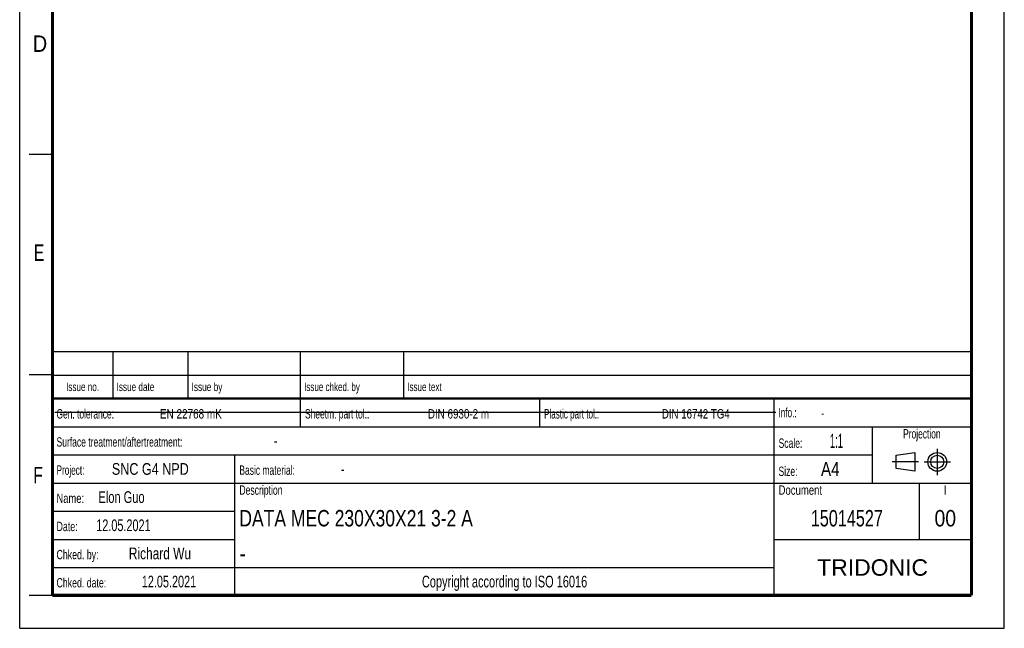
# Model space of a CAD drawing. Header units: millimetres. Extents: x 0 to 210, y 0 to 297.
# Tile 1 of 15: x 0 to 210, y 0 to 130. Entities that reach past the tile are written whole.
import ezdxf
from ezdxf.enums import TextEntityAlignment as Align

# ---------------------------------------------------------------- set-up
doc = ezdxf.new("R2010")
doc.units = ezdxf.units.MM
doc.header["$LTSCALE"] = 19.36
doc.linetypes.add('CENTER', pattern=[0.6, 0.375, -0.075, 0.075, -0.075])
doc.layers.get('0').update_dxf_attribs({"linetype": 'CONTINUOUS'})
doc.layers.add('DEFAULT_1', color=7, linetype='CENTER')
doc.layers.add('Z_NOTICE', color=7, linetype='CONTINUOUS')
doc.styles.get("Standard").update_dxf_attribs({"font": 'txt', "width": 0.7})
doc.styles.add('TEXTSTYLE_2', font='txt', dxfattribs={"width": 0.75})
doc.styles.add('TEXTSTYLE_5', font='arial.ttf')

# ---------------------------------------------------------------- blocks, each defined once
blk = doc.blocks.new('PROJEKTIONSMETHODE_BL0', base_point=(192.31, 35.47))
at = {"color": 2, "linetype": 'CONTINUOUS'}
for p, q in [((186.91, 36.87), (190.91, 37.47)), ((186.91, 34.07), (186.91, 36.87)), ((190.91, 37.47), (190.91, 33.47)), ((190.91, 33.47), (186.91, 34.07))]:
    blk.add_line(p, q, dxfattribs=at)
for radius in [2, 1.4]:
    blk.add_circle((195.71, 35.47), radius, dxfattribs=at)
at = {"layer": 'DEFAULT_1', "color": 2, "linetype": 'CENTER'}
for p, q in [((195.71, 38.27), (195.71, 32.67)), ((191.71, 35.47), (186.11, 35.47)), ((192.91, 35.47), (198.5, 35.47))]:
    blk.add_line(p, q, dxfattribs=at)

msp = doc.modelspace()

# ---------------------------------------------------------------- linework, layer by layer
at = {"color": 2, "linetype": 'CONTINUOUS'}
for p, q in [((0, 0), (0, 297)), ((210, 0), (210, 297)), ((7, 101), (2, 101)), ((6.91362, 48.96015), (6.91362, 58.96015)), ((6.91362, 58.96015), (202.91362, 58.96015)), ((19.91362, 48.96015), (19.91362, 58.96015)), ((35.91362, 48.96015), (35.91362, 58.96015)), ((59.91362, 48.96015), (59.91362, 58.96015)), ((81.91362, 48.96015), (81.91362, 58.96015)), ((202.91362, 48.96015), (202.91362, 58.96015)), ((7, 54), (2, 54)), ((6.91362, 53.96015), (202.91362, 53.96015)), ((6.91355, 6.96013), (6.91355, 48.96013)), ((6.91355, 48.96013), (202.91355, 48.96013)), ((6.91362, 48.96015), (202.91362, 48.96015)), ((59.91355, 42.96013), (59.91355, 48.96013)), ((110.91355, 42.96013), (110.91355, 48.96013)), ((160.91355, 6.96013), (160.91355, 48.96013)), ((202.91355, 6.96013), (202.91355, 48.96013)), ((6.91355, 42.96013), (202.91355, 42.96013)), ((181.91355, 30.96013), (181.91355, 42.96013)), ((6.91355, 36.96013), (181.91355, 36.96013)), ((45.91355, 6.96013), (45.91355, 36.96013)), ((6.91355, 30.96013), (202.91355, 30.96013)), ((191.91355, 18.96013), (191.91355, 30.96013)), ((6.91355, 24.96013), (45.91355, 24.96013)), ((6.91355, 18.96013), (45.91355, 18.96013)), ((160.91355, 18.96013), (202.91355, 18.96013)), ((6.91355, 12.96013), (160.91355, 12.96013)), ((7, 7), (2, 7)), ((6.91355, 6.96013), (202.91355, 6.96013)), ((0, 0), (210, 0))]:
    msp.add_line(p, q, dxfattribs=at)
at = {"color": 7, "linetype": 'CONTINUOUS'}
msp.add_line((7.46812, 46.04239), (161.26812, 46.04239), dxfattribs=at)
for points, const_width in [([(7, 7), (7, 290)], 0.7), ([(203, 7), (203, 290)], 0.7), ([(7, 49), (203, 49)], 0.5), ([(7, 7), (203, 7)], 0.7)]:
    msp.add_lwpolyline(points, dxfattribs=dict(at, const_width=const_width))

# ---------------------------------------------------------------- block references
at = {"color": 2, "linetype": 'CONTINUOUS'}
msp.add_blockref('PROJEKTIONSMETHODE_BL0', (192.30508, 35.46975), dxfattribs=at)

# ---------------------------------------------------------------- texts
at = {"color": 5, "linetype": 'CONTINUOUS', "style": 'TEXTSTYLE_2'}
for s, width, p in [('D', 0.904762, (2.80729, 122.85717)), ('E', 0.714286, (3.00245, 78.30247)), ('F', 0.714286, (2.92219, 30.89704))]:
    msp.add_text(s, height=3.5, dxfattribs=dict(at, width=width)).set_placement(p)
at = {"layer": 'Z_NOTICE', "color": 5, "linetype": 'CONTINUOUS', "style": 'TEXTSTYLE_2'}
for s, height, width, p in [('Issue date ', 1.8, 0.725108, (20.66362, 50.56015)), ('Issue by ', 1.8, 0.732804, (36.66362, 50.56015)), ('Issue chked. by', 1.8, 0.711111, (60.66362, 50.56015)), ('Issue text ', 1.8, 0.712121, (82.66362, 50.56015)), ('Gen. tolerance:', 2, 0.669841, (7.85105, 44.71013)), ('EN 22768 mK', 2, 0.792208, (29.91057, 44.71013)), ('Sheetm. part tol.:', 2, 0.67328, (60.85105, 44.71013)), ('DIN 6930-2 m', 2, 0.78373, (87.05343, 44.71013)), ('Plastic part tol.:', 2, 0.642857, (111.85105, 44.71013)), ('DIN 16742 TG4', 2, 0.772894, (136.95819, 44.71013)), ('Info.: ', 2, 0.64966, (161.85105, 44.96013)), ('Surface treatment/aftertreatment: ', 2, 0.681373, (7.85105, 38.71013)), ('Scale:  ', 2, 0.684524, (161.85105, 38.46013)), ('1:1', 3, 0.5, (172.80343, 38.46013)), ('-', 2.5, 0.714286, (54.18438, 38.71013)), ('Project: ', 2, 0.656085, (7.85105, 32.71013)), ('SNC G4 NPD', 2.5, 0.802381, (19.66057, 32.71013)), ('Basic material: ', 2, 0.675595, (46.85105, 32.71013)), ('-', 2.5, 0.714286, (68.47009, 32.71013)), ('Size: ', 2, 0.678571, (161.85105, 32.46013)), (' A4', 3, 0.809524, (169.9939, 32.46013)), ('Elon Guo', 2.5, 0.705357, (16.80343, 26.71013)), ('Description', 2, 0.688312, (46.85105, 28.46013)), ('Document', 2, 0.761905, (161.85105, 28.46013)), ('Name: ', 2, 0.746032, (7.85105, 26.71013)), ('12.05.2021', 2.5, 0.692857, (16.32724, 20.71013)), ('Date: ', 2, 0.706349, (7.85105, 20.71013)), ('Chked. by: ', 2, 0.701299, (7.85105, 14.71013)), ('Richard Wu', 2.5, 0.759524, (23.27962, 14.71013)), ('Chked. date: ', 2, 0.699634, (7.85105, 8.71013)), ('12.05.2021', 2.5, 0.692857, (26.04152, 8.71013))]:
    msp.add_text(s, height=height, dxfattribs=dict(at, width=width)).set_placement(p)
for s, height, width, p in [('Issue no.', 1.8, 0.719577, (13.41362, 50.56015)), ('Projection', 2, 0.671429, (192.41355, 40.46013)), ('I', 2, 0.833333, (197.41355, 28.46013)), ('Copyright according to ISO 16016', 2.5, 0.700149, (103.41355, 8.71013))]:
    msp.add_text(s, height=height, dxfattribs=dict(at, width=width)).set_placement(p, align=Align.CENTER)
at = {"layer": 'Z_NOTICE', "color": 5, "linetype": 'CONTINUOUS', "width": 0.714286}
msp.add_text('-', height=1.8, dxfattribs=at).set_placement((170.94628, 44.96013))
at = {"layer": 'Z_NOTICE', "color": 7, "linetype": 'CONTINUOUS', "style": 'TEXTSTYLE_2'}
for s, width, p in [('DATA MEC 230X30X21 3-2 A', 0.797619, (46.85105, 21.71013)), ('-', 0.904762, (46.85105, 14.21013))]:
    msp.add_text(s, height=3.5, dxfattribs=dict(at, width=width)).set_placement(p)
for s, width, p in [('15014527', 0.738095, (176.41355, 21.71013)), ('00', 0.880952, (197.41355, 21.71013))]:
    msp.add_text(s, height=3.5, dxfattribs=dict(at, width=width)).set_placement(p, align=Align.CENTER)
at = {"layer": 'Z_NOTICE', "color": 5, "linetype": 'CONTINUOUS', "style": 'TEXTSTYLE_5'}
msp.add_text('TRIDONIC', height=3.5, dxfattribs=at).set_placement((181.91355, 11.21013), align=Align.CENTER)

doc.saveas('drawing.dxf')
